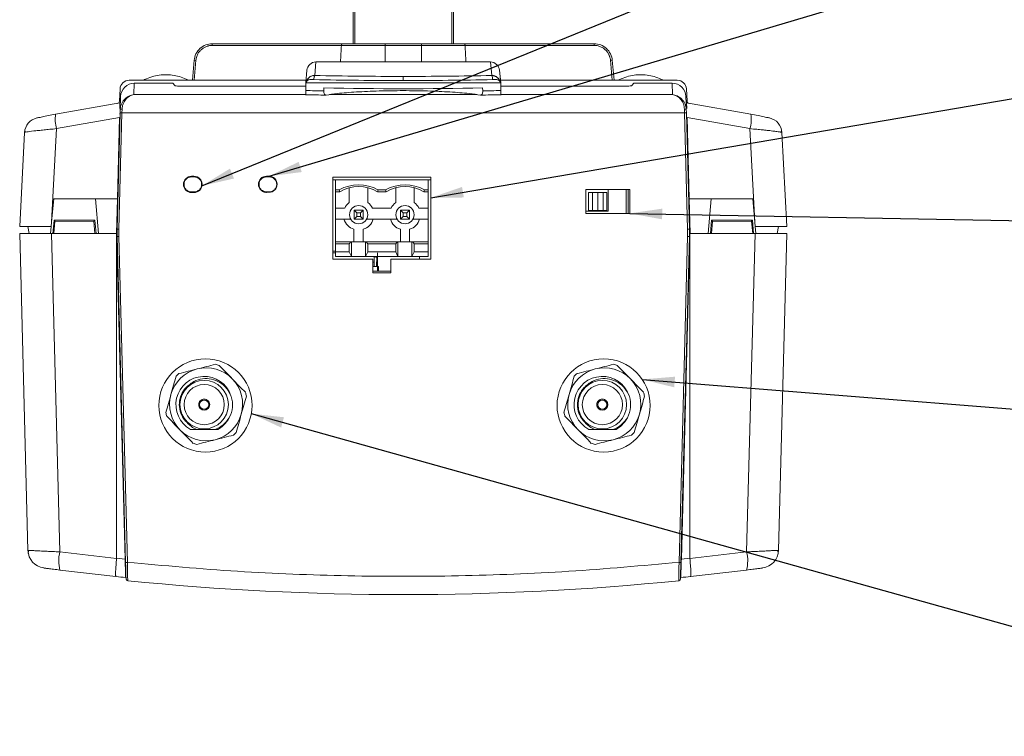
# Model space of a CAD drawing. Header units: millimetres. Extents: x 15 to 836, y 5 to 589.
# Tile 18 of 24: x 387 to 495, y 459 to 537. Entities that reach past the tile are written whole.
import ezdxf

# ---------------------------------------------------------------- set-up
doc = ezdxf.new("R2010")
doc.units = ezdxf.units.MM
doc.dimstyles.new('SLDDIMSTYLE0', dxfattribs={"dimtxt": 0.18, "dimasz": 3.556, "dimexe": 0, "dimexo": 0.0625, "dimgap": 0, "dimtad": 0, "dimtih": 1, "dimtoh": 1, "dimdec": 0, "dimrnd": 1e-09, "dimzin": 0, "dimdsep": 46, "dimtxsty": 'Standard', "dimsah": 1, "dimcen": 0.09, "dimadec": 0, "dimazin": 0, "dimtfac": 3.556, "dimtdec": 0, "dimtofl": 0, "dimtmove": 0, "dimatfit": 3, "dimfxl": 1, "dimfrac": 2, "dimtolj": 1, "dimtzin": 0, "dimarcsym": 0})

msp = doc.modelspace()

# ---------------------------------------------------------------- linework, layer by layer
at = {"color": 7, "linetype": 'Continuous', "lineweight": 15}
for p, q in [((423.69, 542.52), (423.69, 534.52)), ((434.69, 542.52), (434.69, 534.52)), ((408.28, 534.52), (408.28, 534.34)), ((408.28, 534.52), (422.53, 534.52)), ((422.41, 534.34), (408.28, 534.34)), ((422.41, 534.34), (427.19, 534.34)), ((427.19, 534.52), (427.19, 534.34)), ((427.19, 534.52), (431.19, 534.52)), ((427.19, 534.34), (431.19, 534.34)), ((427.19, 534.34), (427.19, 532.52)), ((431.19, 534.52), (431.19, 534.34)), ((431.19, 534.34), (435.96, 534.34)), ((431.19, 534.34), (431.19, 532.52)), ((435.84, 534.52), (450.09, 534.52)), ((450.09, 534.34), (435.96, 534.34)), ((450.09, 534.34), (450.09, 534.52)), ((406.1, 530.52), (406.29, 532.7)), ((452.08, 532.7), (452.27, 530.52)), ((418.51, 530.22), (418.63, 531.61)), ((419.5, 531.04), (419.63, 532.52)), ((419.63, 532.52), (438.74, 532.52)), ((438.74, 532.52), (438.87, 531.04)), ((439.74, 531.61), (439.86, 530.22)), ((418.54, 530.52), (399.17, 530.52)), ((429.19, 530.49), (429.19, 530.94)), ((459.2, 530.52), (439.84, 530.52)), ((398.17, 529.57), (398.1, 528.22)), ((399.73, 530.2), (399.7, 528.95)), ((403.94, 530.2), (399.73, 530.2)), ((404.16, 529.93), (403.94, 530.2)), ((418.51, 529.88), (404.66, 529.88)), ((418.51, 529.39), (418.51, 530.18)), ((439.85, 530.22), (418.52, 530.22)), ((420.49, 529.35), (420.5, 529.68)), ((437.87, 529.68), (437.89, 529.35)), ((439.86, 529.39), (439.86, 530.18)), ((453.71, 529.88), (439.86, 529.88)), ((454.44, 530.2), (454.21, 529.93)), ((458.64, 530.2), (454.44, 530.2)), ((458.67, 528.95), (458.64, 530.2)), ((460.27, 528.22), (460.2, 529.57)), ((398.23, 528.73), (398.19, 527.31)), ((418.47, 528.94), (420.73, 528.89)), ((437.69, 528.9), (439.9, 528.94)), ((460.16, 528.06), (460.14, 528.73)), ((398.15, 528.03), (391.12, 526.8)), ((398.21, 527.81), (398.15, 527.81)), ((398.19, 527.31), (398.18, 526.96)), ((398.39, 527.35), (398.38, 526.96)), ((459.99, 526.96), (459.98, 527.35)), ((460.18, 527.31), (460.16, 527.97)), ((460.23, 527.81), (460.17, 527.81)), ((460.19, 526.96), (460.18, 527.31)), ((460.22, 528.03), (467.25, 526.8)), ((391.22, 525.22), (398.11, 526.43)), ((398.18, 526.96), (397.85, 514.2)), ((398.11, 526.43), (397.88, 517.52)), ((398.38, 526.96), (398.05, 514.2)), ((459.99, 526.96), (398.38, 526.96)), ((460.32, 514.2), (459.99, 526.96)), ((460.52, 514.2), (460.19, 526.96)), ((460.49, 517.52), (460.26, 526.43)), ((467.15, 525.22), (460.26, 526.43)), ((391.22, 525.22), (390.68, 514.97)), ((467.69, 514.97), (467.15, 525.22)), ((387.72, 524.81), (387.19, 514.52)), ((387.76, 525.08), (387.79, 524.83)), ((398.05, 524.22), (398.11, 524.22)), ((460.26, 524.22), (460.32, 524.22)), ((470.65, 524.81), (470.53, 524.84)), ((470.58, 524.83), (470.61, 525.08)), ((471.19, 514.52), (470.65, 524.81)), ((406, 519.99), (406.29, 519.99)), ((406, 519.97), (406, 519.93)), ((406, 519.97), (406.29, 519.97)), ((406.29, 519.93), (406, 519.93)), ((406.27, 520), (406.01, 520)), ((406.29, 519.93), (406.29, 519.97)), ((414.49, 520.01), (414.21, 520.01)), ((414.22, 519.99), (414.51, 519.99)), ((414.22, 519.97), (414.22, 519.93)), ((414.22, 519.97), (414.51, 519.97)), ((414.51, 519.93), (414.22, 519.93)), ((414.51, 519.99), (414.51, 519.99)), ((414.51, 519.93), (414.51, 519.97)), ((432.22, 519.91), (421.46, 519.91)), ((421.46, 519.91), (421.46, 510.93)), ((432.22, 510.93), (432.22, 519.91)), ((421.46, 519.61), (421.76, 519.61)), ((421.76, 519.61), (421.76, 518.52)), ((421.76, 519.61), (431.92, 519.61)), ((423.28, 518.76), (423.28, 517.13)), ((425.31, 517.13), (425.31, 518.76)), ((425.31, 518.76), (425.31, 517.13)), ((428.36, 517.13), (428.36, 518.76)), ((430.39, 517.13), (430.39, 518.76)), ((430.39, 517.13), (430.39, 518.76)), ((431.92, 519.61), (432.22, 519.61)), ((431.92, 518.52), (431.92, 519.61)), ((431.92, 519.61), (431.92, 519.61)), ((431.92, 519.61), (431.92, 511.74)), ((406.29, 518.29), (406, 518.29)), ((406, 518.25), (406, 518.29)), ((406.29, 518.25), (406, 518.25)), ((406.29, 518.23), (406, 518.23)), ((406.01, 518.22), (406.27, 518.22)), ((406.29, 518.25), (406.29, 518.29)), ((414.21, 518.25), (414.49, 518.25)), ((414.51, 518.29), (414.22, 518.29)), ((414.22, 518.25), (414.22, 518.29)), ((414.51, 518.25), (414.22, 518.25)), ((414.51, 518.25), (414.51, 518.29)), ((421.76, 518.52), (422.17, 518.52)), ((421.76, 518.31), (421.76, 518.52)), ((421.76, 516.5), (421.76, 518.31)), ((421.76, 518.31), (421.76, 518.31)), ((421.76, 518.31), (422.22, 518.31)), ((422.22, 518.31), (421.76, 518.31)), ((422.22, 518.31), (422.22, 518.31)), ((426.37, 518.32), (426.37, 518.31)), ((426.37, 518.31), (427.3, 518.31)), ((426.37, 518.31), (426.37, 518.31)), ((427.3, 518.31), (426.37, 518.31)), ((426.42, 518.52), (427.25, 518.52)), ((427.3, 518.31), (427.3, 518.31)), ((431.45, 518.32), (431.45, 518.31)), ((431.45, 518.31), (431.92, 518.31)), ((431.92, 518.31), (431.45, 518.31)), ((431.5, 518.52), (431.92, 518.52)), ((431.92, 518.31), (431.92, 518.52)), ((431.92, 518.31), (431.92, 518.31)), ((431.92, 516.5), (431.92, 518.31)), ((453.99, 518.54), (449.19, 518.54)), ((449.19, 518.54), (449.19, 515.94)), ((449.49, 518.24), (449.49, 516.24)), ((449.9, 518.24), (449.49, 518.24)), ((450.49, 518.24), (449.9, 518.24)), ((449.9, 516.24), (449.9, 518.24)), ((451.07, 518.24), (450.49, 518.24)), ((450.49, 516.24), (450.49, 518.24)), ((451.07, 518.24), (451.07, 516.24)), ((451.49, 518.24), (451.07, 518.24)), ((451.49, 516.24), (451.49, 518.24)), ((451.62, 516.19), (451.62, 518.54)), ((453.58, 518.54), (453.58, 515.94)), ((453.82, 515.94), (453.82, 518.54)), ((453.99, 515.94), (453.99, 518.54)), ((390.91, 517.52), (390.68, 514.97)), ((397.88, 517.52), (390.91, 517.52)), ((395.8, 513.72), (395.47, 517.52)), ((397.88, 517.52), (397.78, 513.72)), ((421.76, 516.5), (421.76, 515.3)), ((422.77, 516.5), (421.76, 516.5)), ((425.31, 517.13), (425.31, 517.13)), ((427.85, 516.5), (425.82, 516.5)), ((430.39, 517.13), (430.39, 517.13)), ((431.92, 516.5), (430.9, 516.5)), ((431.92, 515.3), (431.92, 516.5)), ((467.47, 517.52), (460.49, 517.52)), ((460.59, 513.72), (460.49, 517.52)), ((462.91, 517.52), (462.57, 513.72)), ((467.69, 514.97), (467.47, 517.52)), ((424.1, 516), (423.8, 516.3)), ((423.8, 516.3), (424.79, 516.3)), ((423.8, 515.3), (423.8, 516.3)), ((424.1, 515.6), (423.8, 515.3)), ((424.1, 515.6), (424.1, 516)), ((424.49, 516), (424.1, 516)), ((424.49, 515.6), (424.1, 515.6)), ((424.79, 516.3), (424.49, 516)), ((424.49, 516), (424.49, 515.6)), ((424.79, 515.3), (424.49, 515.6)), ((424.79, 515.3), (424.79, 516.3)), ((424.79, 516.3), (424.79, 515.3)), ((428.88, 515.3), (428.88, 516.3)), ((428.88, 516.3), (429.18, 516)), ((428.88, 516.3), (429.87, 516.3)), ((429.18, 515.6), (428.88, 515.3)), ((429.18, 516), (429.57, 516)), ((429.18, 516), (429.18, 515.6)), ((429.57, 515.6), (429.18, 515.6)), ((429.87, 516.3), (429.57, 516)), ((429.57, 516), (429.57, 515.6)), ((429.57, 515.6), (429.87, 515.3)), ((429.87, 515.3), (429.87, 516.3)), ((429.87, 516.3), (429.87, 515.3)), ((449.19, 516.19), (451.62, 516.19)), ((449.19, 515.94), (453.99, 515.94)), ((449.49, 516.24), (449.9, 516.24)), ((449.9, 516.24), (450.49, 516.24)), ((450.49, 516.24), (451.07, 516.24)), ((451.07, 516.24), (451.49, 516.24)), ((387.19, 514.52), (390.64, 514.52)), ((388.09, 514.52), (388.23, 513.72)), ((390.64, 514.52), (390.57, 513.72)), ((390.64, 514.52), (390.68, 514.97)), ((390.82, 513.72), (390.95, 515.2)), ((391.04, 515.1), (390.91, 513.72)), ((395.42, 515.2), (390.95, 515.2)), ((391.04, 515.1), (390.95, 515.2)), ((395.31, 515.07), (391.04, 515.1)), ((395.42, 515.2), (395.31, 515.07)), ((395.43, 513.72), (395.31, 515.07)), ((395.42, 515.2), (395.55, 513.72)), ((421.76, 512.82), (421.76, 515.3)), ((421.76, 515.3), (423.43, 515.3)), ((421.76, 515.3), (422.7, 515.3)), ((423.43, 515.3), (422.7, 515.3)), ((424.79, 515.3), (423.8, 515.3)), ((424.79, 515.3), (423.8, 515.3)), ((424.79, 515.3), (424.79, 515.3)), ((425.17, 515.3), (428.51, 515.3)), ((425.9, 515.3), (425.17, 515.3)), ((427.78, 515.3), (425.9, 515.3)), ((427.78, 515.3), (427.78, 515.3)), ((428.51, 515.3), (427.78, 515.3)), ((429.87, 515.3), (428.88, 515.3)), ((428.88, 515.3), (429.87, 515.3)), ((428.93, 514.9), (428.93, 514.9)), ((428.93, 514.9), (428.93, 514.9)), ((429.87, 515.3), (429.87, 515.3)), ((430.25, 515.3), (431.92, 515.3)), ((430.98, 515.3), (430.25, 515.3)), ((430.98, 515.3), (431.92, 515.3)), ((431.92, 512.82), (431.92, 515.3)), ((431.92, 515.3), (431.92, 515.3)), ((462.95, 515.2), (462.82, 513.72)), ((462.94, 513.72), (463.06, 515.07)), ((463.06, 515.07), (462.95, 515.2)), ((467.42, 515.2), (462.95, 515.2)), ((467.34, 515.1), (463.06, 515.07)), ((467.42, 515.2), (467.34, 515.1)), ((467.46, 513.72), (467.34, 515.1)), ((467.55, 513.72), (467.42, 515.2)), ((467.69, 514.97), (467.73, 514.52)), ((471.19, 514.52), (467.73, 514.52)), ((467.8, 513.72), (467.73, 514.52)), ((470.29, 514.52), (470.14, 513.72)), ((387.19, 513.72), (388.09, 479.04)), ((390.66, 513.72), (387.19, 513.72)), ((391.58, 478.87), (390.66, 513.72)), ((390.66, 513.72), (397.8, 513.72)), ((397.8, 513.72), (397.8, 478.18)), ((398.73, 478.08), (397.8, 513.72)), ((397.85, 513.72), (397.8, 513.72)), ((397.85, 514.2), (397.85, 513.4)), ((397.85, 513.4), (398.78, 477.73)), ((398.05, 514.2), (398.05, 513.4)), ((398.05, 513.4), (398.98, 477.73)), ((423.79, 514.2), (423.79, 512.82)), ((424.8, 512.82), (424.8, 514.2)), ((428.87, 514.2), (428.87, 512.82)), ((429.88, 512.82), (429.88, 514.2)), ((429.88, 514.2), (429.88, 512.82)), ((429.88, 514.2), (429.88, 514.2)), ((459.39, 477.73), (460.32, 513.4)), ((459.59, 477.73), (460.52, 513.4)), ((460.57, 513.72), (459.64, 478.08)), ((460.32, 513.4), (460.32, 514.2)), ((460.52, 513.4), (460.52, 514.2)), ((460.57, 513.72), (460.52, 513.72)), ((460.57, 478.18), (460.57, 513.72)), ((460.57, 513.72), (467.71, 513.72)), ((467.71, 513.72), (466.79, 478.87)), ((471.19, 513.72), (467.71, 513.72)), ((470.28, 479.04), (471.19, 513.72)), ((397.87, 512.52), (397.83, 512.52)), ((397.84, 512.2), (397.88, 512.2)), ((421.76, 512.61), (421.76, 512.82)), ((423.45, 512.82), (421.76, 512.82)), ((421.76, 511.74), (421.76, 512.61)), ((421.76, 512.61), (423.28, 512.61)), ((423.28, 512.61), (423.45, 512.82)), ((423.28, 511.74), (423.28, 512.61)), ((423.45, 512.82), (423.53, 512.82)), ((423.53, 511.23), (423.53, 512.82)), ((425.06, 512.82), (423.53, 512.82)), ((425.06, 512.82), (425.06, 511.23)), ((425.06, 512.82), (425.14, 512.82)), ((425.14, 512.82), (425.31, 512.61)), ((428.53, 512.82), (425.14, 512.82)), ((425.31, 512.61), (425.31, 511.74)), ((425.31, 512.61), (428.36, 512.61)), ((428.36, 512.61), (428.53, 512.82)), ((428.36, 511.74), (428.36, 512.61)), ((428.53, 512.82), (428.61, 512.82)), ((428.61, 511.23), (428.61, 512.82)), ((430.14, 512.82), (428.61, 512.82)), ((430.14, 512.82), (430.14, 511.23)), ((430.14, 512.82), (430.22, 512.82)), ((430.22, 512.82), (430.39, 512.61)), ((431.92, 512.82), (430.22, 512.82)), ((430.39, 512.61), (430.39, 511.74)), ((430.39, 512.61), (431.92, 512.61)), ((431.92, 512.61), (431.92, 512.82)), ((431.92, 512.82), (431.92, 512.82)), ((431.92, 511.74), (431.92, 512.61)), ((460.49, 512.2), (460.53, 512.2)), ((460.54, 512.52), (460.5, 512.52)), ((397.85, 511.84), (397.89, 511.84)), ((421.46, 511.81), (421.76, 511.81)), ((421.46, 511.61), (421.76, 511.61)), ((421.76, 511.74), (421.76, 511.23)), ((423.28, 511.74), (421.76, 511.74)), ((421.76, 511.23), (421.76, 511.23)), ((423.53, 511.23), (421.76, 511.23)), ((431.92, 511.23), (421.76, 511.23)), ((423.53, 511.23), (423.28, 511.74)), ((425.06, 511.23), (423.53, 511.23)), ((425.31, 511.74), (425.06, 511.23)), ((428.61, 511.23), (425.06, 511.23)), ((425.31, 511.74), (428.36, 511.74)), ((426.01, 511.23), (426.01, 510.31)), ((426.01, 511.23), (426.01, 510.51)), ((426.01, 511.23), (426.27, 511.1)), ((426.04, 511.23), (426.28, 511.1)), ((426.05, 511.23), (426.28, 511.11)), ((426.29, 511.23), (426.27, 510.11)), ((426.36, 511.61), (426.36, 509.61)), ((428.61, 511.23), (428.36, 511.74)), ((430.14, 511.23), (428.61, 511.23)), ((430.39, 511.74), (430.14, 511.23)), ((431.92, 511.23), (430.14, 511.23)), ((431.92, 511.74), (430.39, 511.74)), ((430.96, 510.93), (430.96, 511.23)), ((430.96, 511.23), (430.96, 510.93)), ((430.96, 511.23), (430.96, 510.93)), ((430.96, 510.93), (430.96, 511.23)), ((431.92, 511.74), (431.92, 511.74)), ((431.92, 511.74), (431.92, 511.23)), ((431.92, 511.23), (431.92, 511.74)), ((460.52, 511.84), (460.48, 511.84)), ((421.46, 510.93), (425.84, 510.93)), ((425.84, 510.93), (425.84, 509.43)), ((425.84, 510.61), (426, 510.61)), ((425.84, 510.11), (426.49, 510.11)), ((426, 510.61), (426, 510.61)), ((426, 510.61), (426, 510.11)), ((426.49, 510.11), (426.49, 509.61)), ((427.84, 509.43), (427.84, 510.93)), ((427.84, 510.93), (432.22, 510.93)), ((427.84, 509.61), (425.84, 509.61)), ((425.84, 509.43), (427.84, 509.43)), ((407.64, 498.08), (407.73, 498.06)), ((409.55, 497.16), (409.84, 496.78)), ((451.24, 498.08), (451.33, 498.06)), ((453.15, 497.17), (453.44, 496.78)), ((408.59, 492.29), (406.57, 492.29)), ((408.59, 492.29), (408.89, 492.29)), ((452.19, 492.29), (450.17, 492.29)), ((452.19, 492.29), (452.49, 492.29)), ((388.21, 479.04), (388.09, 479.04)), ((388.16, 479.04), (388.13, 478.71)), ((397.8, 478.15), (391.58, 478.87)), ((466.79, 478.87), (460.57, 478.15)), ((470.24, 478.71), (470.21, 479.04)), ((397.8, 478.18), (397.8, 478.15)), ((397.8, 478.18), (398.73, 478.08)), ((398.73, 478.22), (398.77, 478.21)), ((459.6, 478.21), (459.64, 478.22)), ((459.64, 478.08), (460.57, 478.18)), ((460.57, 478.15), (460.57, 478.18)), ((397.72, 476.18), (391.59, 476.89)), ((466.78, 476.89), (460.65, 476.18)), ((398.79, 476.07), (398.79, 476.07)), ((459.36, 475.72), (459.36, 475.79)), ((459.58, 476.07), (459.59, 476.07))]:
    msp.add_line(p, q, dxfattribs=at)
at = {"color": 8, "linetype": 'Continuous', "lineweight": 15}
for p, q in [((423.89, 534.52), (423.89, 542.52)), ((434.49, 542.52), (434.49, 534.52)), ((406.49, 532.7), (406.3, 530.52)), ((452.07, 530.52), (451.88, 532.7)), ((418.51, 528.95), (399.7, 528.95)), ((437.25, 528.95), (421.12, 528.95)), ((458.67, 528.95), (439.86, 528.95)), ((398.12, 526.84), (398.18, 526.84)), ((460.19, 526.84), (460.25, 526.84)), ((398.08, 525.48), (398.14, 525.48)), ((460.23, 525.48), (460.29, 525.48)), ((398.68, 480.19), (398.72, 480.18)), ((459.69, 480.19), (459.65, 480.18))]:
    msp.add_line(p, q, dxfattribs=at)
at = {"color": 7, "linetype": 'Continuous', "lineweight": 15, "flags": 128}
for points in [[(398.38, 526.96), (398.34, 526.96), (398.31, 526.96), (398.27, 526.96), (398.24, 526.96), (398.22, 526.96), (398.2, 526.96), (398.19, 526.96), (398.18, 526.96)], [(460.19, 526.96), (460.18, 526.96), (460.17, 526.96), (460.15, 526.96), (460.13, 526.96), (460.1, 526.96), (460.06, 526.96), (460.03, 526.96), (459.99, 526.96)], [(398.05, 514.2), (398.01, 514.2), (397.98, 514.2), (397.95, 514.2), (397.92, 514.2), (397.9, 514.2), (397.88, 514.2), (397.86, 514.2), (397.85, 514.2), (397.85, 514.2)], [(398.05, 513.4), (398.01, 513.4), (397.98, 513.4), (397.95, 513.4), (397.92, 513.4), (397.9, 513.4), (397.88, 513.4), (397.86, 513.4), (397.85, 513.4), (397.85, 513.4)], [(460.32, 514.2), (460.36, 514.2), (460.4, 514.2), (460.43, 514.2), (460.46, 514.2), (460.49, 514.2), (460.51, 514.2), (460.52, 514.2), (460.52, 514.2)], [(460.52, 513.4), (460.52, 513.4), (460.51, 513.4), (460.49, 513.4), (460.46, 513.4), (460.43, 513.4), (460.4, 513.4), (460.36, 513.4), (460.32, 513.4)], [(398.78, 477.73), (398.79, 477.73), (398.8, 477.73), (398.82, 477.73), (398.84, 477.73), (398.87, 477.73), (398.91, 477.73), (398.94, 477.73), (398.98, 477.73)], [(459.59, 477.73), (459.58, 477.73), (459.57, 477.73), (459.55, 477.73), (459.53, 477.73), (459.5, 477.73), (459.46, 477.73), (459.43, 477.73), (459.39, 477.73)]]:
    msp.add_lwpolyline(points, dxfattribs=at)
at = {"color": 7, "linetype": 'Continuous', "lineweight": 15}
for centre, radius in [((424.3, 515.8), 1), ((429.38, 515.8), 1), ((407.53, 494.91), 5.1), ((451.13, 494.91), 5.1), ((407.39, 495), 2.65), ((407.39, 495), 2.2), ((450.99, 495), 2.65), ((450.99, 495), 2.2), ((407.39, 495), 0.6), ((407.39, 495), 0.5), ((450.99, 495), 0.6), ((450.99, 495), 0.5)]:
    msp.add_circle(centre, radius, dxfattribs=at)
for centre, radius, start, end in [((406.39, 532.12), 0.585, 80.1973, 99.8027), ((451.98, 532.12), 0.585, 80.1973, 99.8027), ((419.63, 531.52), 1, 89.9863, 175), ((438.74, 531.52), 1, 5, 90.0137), ((399.17, 529.52), 1, 90, 177), ((420.19, 530.66), 0.793, 150.8633, 184.8689), ((438.18, 530.66), 0.793, 355.1311, 29.1367), ((459.2, 529.52), 1, 3, 90), ((397.85, 528.23), 0.25, 279.0027, 357), ((398.34, 527.06), 0.288, 78.972, 120.2138), ((460.03, 527.06), 0.288, 59.7862, 101.028), ((460.52, 528.23), 0.25, 183, 260.9973), ((389.42, 524.72), 1.7, 101.5673, 177), ((394.47, 526.22), 3.4, 170.2339, 197.1531), ((463.9, 526.22), 3.4, 342.8469, 9.7661), ((468.95, 524.72), 1.7, 3, 78.4327), ((406.01, 519.11), 0.887, 90, 270), ((406.27, 519.11), 0.887, 270, 90), ((414.21, 519.13), 0.881, 90, 270), ((414.49, 519.13), 0.881, 270, 90), ((424.3, 514.82), 4.26, 60.1299, 119.8702), ((424.3, 514.82), 4.06, 59.386, 120.6138), ((429.38, 514.82), 4.26, 60.1299, 119.8702), ((429.38, 514.82), 4.06, 59.386, 120.6138), ((424.3, 514.82), 4.06, 120.6138, 120.7025), ((429.38, 514.82), 4.06, 120.6138, 120.7025), ((424.3, 515.8), 1.68, 127.3052, 155.2591), ((424.3, 515.8), 1.68, 24.7409, 52.6948), ((429.38, 515.8), 1.68, 127.3052, 155.2591), ((429.38, 515.8), 1.68, 24.7409, 52.6948), ((424.3, 515.8), 1.68, 197.2957, 252.3603), ((424.3, 515.8), 1.68, 287.6397, 342.7043), ((424.3, 515.8), 1.68, 287.6397, 342.7043), ((429.38, 515.8), 1.68, 197.2957, 252.3603), ((429.38, 515.8), 1.68, 287.6397, 342.7043), ((429.38, 515.8), 1.68, 287.6397, 342.7043), ((407.6, 495.03), 4.5, 71.5262, 76.9941), ((451.2, 495.03), 4.5, 71.5224, 76.9903), ((407.6, 495.03), 4, 104.2601, 164.2601), ((407.6, 495.03), 4.5, 131.5262, 136.9941), ((407.6, 495.03), 4, 44.2601, 104.2601), ((451.2, 495.03), 4, 104.2563, 164.2563), ((451.2, 495.03), 4.5, 131.5224, 136.9903), ((451.2, 495.03), 4, 44.2563, 104.2563), ((407.38, 495), 3.09, 18.074, 241.2226), ((407.6, 495.03), 4, 344.2601, 44.2601), ((450.98, 495), 3.09, 18.0703, 241.2188), ((451.2, 495.03), 4, 344.2563, 44.2563), ((407.6, 495.03), 4, 164.2601, 224.2601), ((407.6, 495.03), 4.5, 11.5262, 16.9941), ((451.2, 495.03), 4, 164.2563, 224.2563), ((451.2, 495.03), 4.5, 11.5224, 16.9903), ((407.39, 495), 3.1, 332.5722, 16.8202), ((450.99, 495), 3.1, 332.5684, 16.8165), ((407.6, 495.03), 4.5, 191.5262, 196.9941), ((407.6, 495.03), 4, 284.2601, 344.2601), ((451.2, 495.03), 4.5, 191.5224, 196.9903), ((451.2, 495.03), 4, 284.2563, 344.2563), ((407.6, 495.03), 4, 224.2601, 284.2601), ((407.6, 495.03), 4.5, 311.5262, 316.9941), ((451.2, 495.03), 4, 224.2563, 284.2563), ((451.2, 495.03), 4.5, 311.5224, 316.9903), ((407.6, 495.03), 4.5, 251.5262, 256.9941), ((451.2, 495.03), 4.5, 251.5224, 256.9903), ((390.09, 479.1), 2, 181.5, 262.462), ((395.46, 477.9), 4, 165.9399, 194.6607), ((462.91, 477.9), 4, 345.3393, 14.0601), ((468.28, 479.1), 2, 277.538, 358.5), ((429.19, 774.52), 300, 263.9798, 264.184), ((399.03, 475.92), 0.2, 181.5, 264.2273), ((429.19, 774.2), 300, 264.2273, 275.7727), ((459.34, 475.92), 0.2, 275.7727, 358.5), ((429.19, 774.52), 300, 275.816, 276.0202)]:
    msp.add_arc(centre, radius, start, end, dxfattribs=at)
for centre, major_axis, ratio, start_param, end_param in [((399.73, 528.69), (-0.04, -1.51), 0.994518, 3.167629, 4.712389), ((404.66, 529.93), (0.5, 0), 0.105104, 3.228859, 4.712389), ((429.19, 534.89), (50.41, 0), 0.105109, 4.539236, 4.885541), ((453.71, 529.93), (0.5, 0), 0.105104, 4.712389, 6.195919), ((458.64, 528.69), (0.04, -1.51), 0.994518, 1.570796, 3.115556), ((424.24, 132353.64), (-0.06, 131839.11), 0.002073, 3.133822, 3.134019), ((424.24, 132353.64), (-0.06, 131839.11), 0.002073, 3.149166, 3.149364), ((429.32, 132350.17), (-0.06, 131835.64), 0.002073, 3.133822, 3.134019), ((429.32, 132350.17), (-0.06, 131835.64), 0.002073, 3.149166, 3.149364)]:
    msp.add_ellipse(centre, major_axis=major_axis, ratio=ratio, start_param=start_param, end_param=end_param, dxfattribs=at)
for points, knots in [([(406.29, 532.7), (406.31, 532.94), (406.38, 533.18), (406.6, 533.63), (406.75, 533.83), (407.11, 534.16), (407.33, 534.3), (407.79, 534.47), (408.03, 534.52), (408.28, 534.52)], [0, 0, 0, 0, 0.25, 0.25, 0.5, 0.5, 0.75, 0.75, 1, 1, 1, 1]), ([(408.28, 534.34), (408.24, 534.34), (408.15, 534.34), (408.02, 534.32), (407.9, 534.3), (407.77, 534.27), (407.58, 534.2), (407.33, 534.08), (407.06, 533.87), (406.82, 533.62), (406.67, 533.36), (406.57, 533.12), (406.51, 532.91), (406.5, 532.77), (406.49, 532.7)], [0, 0, 0, 0, 0.0483886, 0.0964213, 0.144348, 0.1924203, 0.2408878, 0.3700334, 0.4994578, 0.628781, 0.7583894, 0.8390579, 0.9192101, 1, 1, 1, 1]), ([(422.53, 534.52), (422.52, 534.52), (422.51, 534.52), (422.48, 534.51), (422.47, 534.49), (422.45, 534.46), (422.42, 534.42), (422.42, 534.36), (422.41, 534.34)], [0, 0, 0, 0, 0.152581, 0.287097, 0.403491, 0.501785, 0.763574, 1, 1, 1, 1]), ([(422.53, 534.52), (422.57, 534.52), (422.64, 534.52), (422.77, 534.52), (422.9, 534.52), (423.04, 534.52), (423.19, 534.52), (423.46, 534.52), (423.88, 534.52), (424.47, 534.52), (425.12, 534.52), (425.72, 534.52), (426.26, 534.52), (426.72, 534.52), (427.03, 534.52), (427.19, 534.52)], [0, 0, 0, 0, 0.0410459, 0.0819406, 0.1227621, 0.163589, 0.2044998, 0.2455725, 0.3727538, 0.5000288, 0.6272101, 0.754485, 0.8364067, 0.9180354, 1, 1, 1, 1]), ([(431.19, 534.52), (431.26, 534.52), (431.42, 534.52), (431.65, 534.52), (431.88, 534.52), (432.11, 534.52), (432.34, 534.52), (432.72, 534.52), (433.25, 534.52), (433.9, 534.52), (434.49, 534.52), (434.97, 534.52), (435.33, 534.52), (435.61, 534.52), (435.76, 534.52), (435.84, 534.52)], [0, 0, 0, 0, 0.0410459, 0.0819406, 0.1227621, 0.163589, 0.2044998, 0.2455725, 0.3727538, 0.5000288, 0.6272101, 0.754485, 0.8364067, 0.9180354, 1, 1, 1, 1]), ([(435.84, 534.52), (435.85, 534.52), (435.87, 534.52), (435.89, 534.51), (435.9, 534.49), (435.93, 534.46), (435.95, 534.42), (435.95, 534.36), (435.96, 534.34)], [0, 0, 0, 0, 0.155964, 0.291538, 0.406775, 0.501779, 0.764387, 1, 1, 1, 1]), ([(450.09, 534.52), (450.34, 534.52), (450.58, 534.47), (451.05, 534.3), (451.26, 534.16), (451.62, 533.83), (451.77, 533.63), (451.99, 533.18), (452.06, 532.94), (452.08, 532.7)], [0, 0, 0, 0, 0.25, 0.25, 0.5, 0.5, 0.75, 0.75, 1, 1, 1, 1]), ([(451.88, 532.7), (451.88, 532.74), (451.87, 532.82), (451.84, 532.95), (451.81, 533.07), (451.77, 533.2), (451.69, 533.38), (451.55, 533.62), (451.31, 533.87), (451.04, 534.08), (450.76, 534.22), (450.52, 534.29), (450.31, 534.33), (450.16, 534.34), (450.09, 534.34)], [0, 0, 0, 0, 0.048571, 0.096778, 0.144869, 0.193094, 0.241698, 0.371112, 0.50063, 0.629861, 0.7592, 0.839632, 0.91951, 1, 1, 1, 1]), ([(405.64, 530.52), (405.62, 530.53), (405.38, 530.68), (404.86, 530.87), (404.09, 531.07), (403.28, 531.14), (402.46, 531.1), (401.65, 530.91), (401.07, 530.71), (400.78, 530.54), (400.74, 530.52)], [0, 0, 0, 0, 0.013292, 0.166214, 0.322068, 0.480611, 0.641782, 0.805739, 0.972927, 1, 1, 1, 1]), ([(418.51, 530.18), (418.51, 530.21), (418.53, 530.26), (418.55, 530.34), (418.57, 530.41), (418.62, 530.51), (418.68, 530.61), (418.75, 530.7), (418.83, 530.78), (418.93, 530.87), (419.08, 530.95), (419.22, 531.01), (419.36, 531.04), (419.45, 531.04), (419.5, 531.04)], [0, 0, 0, 0, 0.060411, 0.109611, 0.161524, 0.221742, 0.339826, 0.416833, 0.463437, 0.590586, 0.706972, 0.813319, 0.910581, 1, 1, 1, 1]), ([(419.4, 530.59), (419.34, 530.59), (419.28, 530.61), (419.12, 530.62), (419.03, 530.62), (418.85, 530.58), (418.76, 530.54), (418.61, 530.41), (418.55, 530.32), (418.52, 530.22)], [0, 0, 0, 0, 0.25, 0.25, 0.5, 0.5, 0.75, 0.75, 1, 1, 1, 1]), ([(438.87, 531.04), (438.9, 531.04), (438.95, 531.04), (439.04, 531.03), (439.13, 531.01), (439.22, 530.98), (439.31, 530.94), (439.4, 530.89), (439.48, 530.83), (439.55, 530.76), (439.62, 530.7), (439.69, 530.61), (439.75, 530.51), (439.8, 530.41), (439.82, 530.34), (439.85, 530.26), (439.86, 530.21), (439.86, 530.18)], [0, 0, 0, 0, 0.055015, 0.112893, 0.173986, 0.238591, 0.306959, 0.379303, 0.455804, 0.536611, 0.58408, 0.660148, 0.778105, 0.838225, 0.890429, 0.939616, 1, 1, 1, 1]), ([(438.97, 530.59), (438.98, 530.59), (439.02, 530.59), (439.08, 530.6), (439.22, 530.62), (439.39, 530.62), (439.57, 530.56), (439.68, 530.49), (439.76, 530.4), (439.82, 530.32), (439.84, 530.25), (439.85, 530.22)], [0, 0, 0, 0, 0.038603, 0.090355, 0.194301, 0.438673, 0.578881, 0.715322, 0.813073, 0.906437, 1, 1, 1, 1]), ([(457.64, 530.52), (457.62, 530.53), (457.38, 530.68), (456.86, 530.87), (456.09, 531.07), (455.28, 531.14), (454.46, 531.1), (453.65, 530.91), (453.07, 530.71), (452.78, 530.54), (452.74, 530.52)], [0, 0, 0, 0, 0.0132921, 0.1662142, 0.3220679, 0.4806105, 0.6417823, 0.8057389, 0.9729273, 1, 1, 1, 1]), ([(418.52, 530.22), (418.52, 530.22), (418.52, 530.22), (418.52, 530.22), (418.52, 530.22), (418.52, 530.22), (418.52, 530.22), (418.52, 530.22), (418.52, 530.22), (418.52, 530.22), (418.52, 530.21), (418.52, 530.21), (418.52, 530.21), (418.51, 530.2), (418.51, 530.19), (418.51, 530.18)], [0, 0, 0, 0, 0.00000077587, 0.00000077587, 0.00000077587, 0.00000196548, 0.00000196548, 0.00000196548, 0.00000542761, 0.00000542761, 0.00000542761, 0.00001900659, 0.00001900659, 0.00001900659, 0.00004681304, 0.00004681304, 0.00004681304, 0.00004681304]), ([(439.85, 530.22), (439.85, 530.22), (439.85, 530.22), (439.85, 530.22), (439.85, 530.22), (439.85, 530.22), (439.85, 530.22), (439.85, 530.22), (439.85, 530.22), (439.85, 530.22), (439.85, 530.21), (439.85, 530.21), (439.86, 530.21), (439.86, 530.2), (439.86, 530.19), (439.86, 530.18)], [0, 0, 0, 0, 0.00000077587, 0.00000077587, 0.00000077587, 0.00000196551, 0.00000196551, 0.00000196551, 0.00000542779, 0.00000542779, 0.00000542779, 0.00001900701, 0.00001900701, 0.00001900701, 0.00004681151, 0.00004681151, 0.00004681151, 0.00004681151]), ([(399.7, 528.95), (399.53, 528.91), (399.19, 528.84), (398.71, 528.52), (398.39, 528.1), (398.23, 527.67), (398.2, 527.43), (398.19, 527.31)], [0, 0, 0, 0, 0.249244, 0.499158, 0.748862, 0.878471, 1, 1, 1, 1]), ([(399.7, 528.95), (399.55, 528.91), (399.26, 528.84), (398.84, 528.52), (398.57, 528.11), (398.42, 527.69), (398.4, 527.46), (398.39, 527.35)], [0, 0, 0, 0, 0.250132, 0.499865, 0.749274, 0.879871, 1, 1, 1, 1]), ([(418.51, 529.39), (418.51, 529.34), (418.51, 529.23), (418.51, 529.09), (418.51, 528.99), (418.51, 528.94), (418.51, 528.94), (418.51, 528.94)], [0, 0, 0, 0, 0.241809, 0.483534, 0.727604, 0.976969, 1, 1, 1, 1]), ([(420.74, 528.89), (420.67, 528.88), (420.6, 528.92), (420.5, 529.08), (420.48, 529.21), (420.49, 529.35)], [0, 0, 0, 0, 0.5, 0.5, 1, 1, 1, 1]), ([(420.74, 528.89), (421.1, 528.95), (421.52, 529.01), (422.6, 529.13), (423.31, 529.19), (424.84, 529.28), (425.67, 529.32), (427.4, 529.37), (428.29, 529.38), (430.08, 529.38), (430.97, 529.37), (432.7, 529.32), (433.53, 529.28), (435.06, 529.19), (435.77, 529.13), (436.86, 529.01), (437.27, 528.95), (437.63, 528.89)], [2.135768, 2.135768, 2.135768, 2.135768, 2.337088, 2.337088, 2.605256, 2.605256, 2.873424, 2.873424, 3.141593, 3.141593, 3.409761, 3.409761, 3.677929, 3.677929, 3.946097, 3.946097, 4.147418, 4.147418, 4.147418, 4.147418]), ([(437.89, 529.35), (437.89, 529.21), (437.87, 529.08), (437.77, 528.92), (437.7, 528.88), (437.63, 528.89)], [0, 0, 0, 0, 0.5, 0.5, 1, 1, 1, 1]), ([(439.86, 529.39), (439.86, 529.34), (439.86, 529.23), (439.86, 529.09), (439.86, 528.99), (439.86, 528.94), (439.86, 528.94), (439.86, 528.94)], [0, 0, 0, 0, 0.242013, 0.483941, 0.728217, 0.977791, 1, 1, 1, 1]), ([(459.98, 527.35), (459.97, 527.46), (459.95, 527.69), (459.81, 528.11), (459.53, 528.52), (459.12, 528.84), (458.82, 528.91), (458.67, 528.95)], [0, 0, 0, 0, 0.120122, 0.250726, 0.500134, 0.749868, 1, 1, 1, 1]), ([(460.18, 527.31), (460.17, 527.43), (460.15, 527.67), (459.98, 528.1), (459.66, 528.52), (459.18, 528.84), (458.84, 528.91), (458.67, 528.95)], [0, 0, 0, 0, 0.121536, 0.251138, 0.500842, 0.750756, 1, 1, 1, 1]), ([(398.15, 528.03), (398.15, 528.01), (398.15, 527.97), (398.14, 527.74), (398.14, 527.52), (398.14, 527.44)], [0, 0, 0, 0, 0.395572, 0.791302, 1, 1, 1, 1]), ([(460.23, 527.44), (460.23, 527.45), (460.23, 527.62), (460.22, 527.84), (460.22, 528.01), (460.22, 528.02), (460.22, 528.03)], [0, 0, 0, 0, 0.025016, 0.41751, 0.805482, 1, 1, 1, 1]), ([(389.08, 526.39), (389.11, 526.4), (389.17, 526.41), (389.64, 526.5), (390.31, 526.64), (390.85, 526.74), (391.12, 526.8)], [0, 0, 0, 0, 0.249845, 0.499656, 0.74953, 1, 1, 1, 1]), ([(467.25, 526.8), (467.52, 526.74), (468.06, 526.64), (468.73, 526.5), (469.2, 526.41), (469.26, 526.4), (469.29, 526.39)], [0, 0, 0, 0, 0.25047, 0.500344, 0.750155, 1, 1, 1, 1]), ([(387.72, 524.81), (387.77, 524.83), (387.88, 524.86), (388.53, 524.94), (389.23, 525.02), (389.82, 525.08), (390.49, 525.15), (390.97, 525.19), (391.22, 525.22)], [0, 0, 0, 0, 0.245717, 0.498827, 0.620088, 0.74917, 0.866441, 1, 1, 1, 1]), ([(405.12, 519.11), (405.13, 519.23), (405.16, 519.46), (405.36, 519.75), (405.65, 519.96), (405.88, 519.98), (406, 519.99)], [0, 0, 0, 0, 0.25, 0.5, 0.749999, 1, 1, 1, 1]), ([(406, 518.25), (405.89, 518.27), (405.66, 518.29), (405.37, 518.49), (405.18, 518.78), (405.12, 519.11), (405.18, 519.45), (405.37, 519.74), (405.66, 519.94), (405.89, 519.96), (406, 519.97)], [0, 0, 0, 0, 0.1250004, 0.2500002, 0.3750001, 0.4999999, 0.6249998, 0.7499999, 0.8749996, 1, 1, 1, 1]), ([(406, 518.29), (405.89, 518.31), (405.68, 518.33), (405.4, 518.52), (405.22, 518.79), (405.16, 519.11), (405.22, 519.44), (405.4, 519.71), (405.68, 519.9), (405.89, 519.92), (406, 519.93)], [0, 0, 0, 0, 0.125, 0.25, 0.375, 0.5, 0.625, 0.75, 0.875, 1, 1, 1, 1]), ([(406.29, 519.93), (406.4, 519.92), (406.61, 519.9), (406.88, 519.71), (407.07, 519.44), (407.13, 519.11), (407.07, 518.79), (406.88, 518.52), (406.61, 518.33), (406.4, 518.31), (406.29, 518.29)], [0, 0, 0, 0, 0.125, 0.25, 0.375, 0.5, 0.625, 0.75, 0.875, 1, 1, 1, 1]), ([(406.68, 519.89), (406.76, 519.85), (406.94, 519.74), (407.13, 519.46), (407.15, 519.23), (407.17, 519.11)], [0, 0, 0, 0, 0.2909184, 0.6454594, 1, 1, 1, 1]), ([(413.34, 519.11), (413.35, 519.23), (413.38, 519.46), (413.58, 519.75), (413.87, 519.96), (414.1, 519.98), (414.22, 519.99)], [0, 0, 0, 0, 0.25, 0.5, 0.750001, 1, 1, 1, 1]), ([(414.22, 518.25), (414.11, 518.27), (413.88, 518.29), (413.59, 518.49), (413.4, 518.78), (413.34, 519.11), (413.4, 519.45), (413.59, 519.74), (413.88, 519.94), (414.11, 519.96), (414.22, 519.97)], [0, 0, 0, 0, 0.1249998, 0.2500001, 0.3749999, 0.4999999, 0.6250001, 0.75, 0.8750002, 1, 1, 1, 1]), ([(414.22, 518.29), (414.11, 518.31), (413.9, 518.33), (413.62, 518.52), (413.44, 518.79), (413.38, 519.11), (413.44, 519.44), (413.62, 519.71), (413.9, 519.9), (414.11, 519.92), (414.22, 519.93)], [0, 0, 0, 0, 0.1249998, 0.2500001, 0.3749999, 0.4999999, 0.6250001, 0.75, 0.8750002, 1, 1, 1, 1]), ([(414.51, 519.93), (414.62, 519.92), (414.83, 519.9), (415.1, 519.71), (415.29, 519.44), (415.35, 519.11), (415.29, 518.79), (415.1, 518.52), (414.83, 518.33), (414.62, 518.31), (414.51, 518.29)], [0, 0, 0, 0, 0.125, 0.25, 0.375, 0.5, 0.625, 0.75, 0.875, 1, 1, 1, 1]), ([(414.22, 518.23), (414.1, 518.24), (413.96, 518.25), (413.85, 518.32), (413.83, 518.34)], [0, 0, 0, 0, 0.847852, 1, 1, 1, 1]), ([(408.62, 499.42), (408.29, 499.33), (407.64, 499.17), (406.96, 498.99), (406.62, 498.91)], [0, 0, 0, 0, 0.495795, 1, 1, 1, 1]), ([(410.47, 497.82), (410.23, 498.07), (409.74, 498.57), (409.27, 499.05), (409.03, 499.3)], [0, 0, 0, 0, 0.495074, 1, 1, 1, 1]), ([(452.22, 499.42), (451.89, 499.33), (451.24, 499.17), (450.56, 498.99), (450.22, 498.91)], [0, 0, 0, 0, 0.495795, 1, 1, 1, 1]), ([(454.07, 497.82), (453.83, 498.07), (453.34, 498.57), (452.87, 499.05), (452.63, 499.3)], [0, 0, 0, 0, 0.495074, 1, 1, 1, 1]), ([(406.62, 498.91), (406.28, 498.82), (405.61, 498.65), (404.95, 498.48), (404.62, 498.4)], [0, 0, 0, 0, 0.495075, 1, 1, 1, 1]), ([(450.22, 498.91), (449.88, 498.82), (449.21, 498.65), (448.55, 498.48), (448.22, 498.4)], [0, 0, 0, 0, 0.495074, 1, 1, 1, 1]), ([(404.31, 498.1), (404.22, 497.78), (404.04, 497.13), (403.85, 496.45), (403.75, 496.12)], [0, 0, 0, 0, 0.495795, 1, 1, 1, 1]), ([(405.66, 497.1), (405.57, 497.02), (405.25, 496.74), (404.85, 496.11), (404.62, 495.21), (404.71, 494.29), (405, 493.63), (405.25, 493.31), (405.32, 493.24)], [0, 0, 0, 0, 0.0822943, 0.2947445, 0.5071951, 0.7196457, 0.9320965, 1, 1, 1, 1]), ([(410.35, 495.9), (410.21, 496.2), (409.92, 496.81), (409.14, 497.47), (408.2, 497.85), (407.2, 497.89), (406.3, 497.62), (405.85, 497.26), (405.66, 497.1)], [0, 0, 0, 0, 0.174953, 0.35021, 0.523749, 0.697173, 0.868733, 1, 1, 1, 1]), ([(405.66, 497.1), (405.69, 497.13), (405.73, 497.17), (405.78, 497.19), (405.79, 497.19)], [0, 0, 0, 0, 0.881461, 1, 1, 1, 1]), ([(411.91, 496.35), (411.67, 496.59), (411.2, 497.07), (410.71, 497.57), (410.47, 497.82)], [0, 0, 0, 0, 0.495795, 1, 1, 1, 1]), ([(447.91, 498.1), (447.82, 497.78), (447.64, 497.13), (447.45, 496.45), (447.35, 496.12)], [0, 0, 0, 0, 0.495795, 1, 1, 1, 1]), ([(449.26, 497.1), (449.17, 497.02), (448.85, 496.74), (448.45, 496.11), (448.22, 495.21), (448.31, 494.29), (448.6, 493.63), (448.85, 493.32), (448.91, 493.24)], [0, 0, 0, 0, 0.082294, 0.294745, 0.507196, 0.719647, 0.932097, 1, 1, 1, 1]), ([(453.95, 495.9), (453.81, 496.2), (453.52, 496.81), (452.74, 497.47), (451.8, 497.85), (450.8, 497.89), (449.9, 497.62), (449.45, 497.26), (449.26, 497.1)], [0, 0, 0, 0, 0.174953, 0.35021, 0.523749, 0.697174, 0.868733, 1, 1, 1, 1]), ([(449.26, 497.1), (449.29, 497.13), (449.33, 497.17), (449.38, 497.19), (449.39, 497.19)], [0, 0, 0, 0, 0.881455, 1, 1, 1, 1]), ([(455.51, 496.35), (455.27, 496.59), (454.8, 497.07), (454.31, 497.57), (454.07, 497.82)], [0, 0, 0, 0, 0.495796, 1, 1, 1, 1]), ([(403.75, 496.12), (403.66, 495.78), (403.47, 495.11), (403.29, 494.46), (403.19, 494.13)], [0, 0, 0, 0, 0.495073, 1, 1, 1, 1]), ([(447.35, 496.12), (447.26, 495.78), (447.07, 495.11), (446.89, 494.46), (446.79, 494.13)], [0, 0, 0, 0, 0.495074, 1, 1, 1, 1]), ([(407.39, 494.4), (407.31, 494.41), (407.15, 494.43), (406.95, 494.57), (406.82, 494.76), (406.77, 495), (406.82, 495.24), (406.95, 495.43), (407.15, 495.57), (407.31, 495.59), (407.39, 495.6)], [0, 0, 0, 0, 0.125, 0.25, 0.375, 0.500001, 0.625, 0.75, 0.875, 1, 1, 1, 1]), ([(407.39, 495.6), (407.46, 495.59), (407.62, 495.57), (407.82, 495.43), (407.95, 495.24), (408, 495), (407.95, 494.76), (407.82, 494.57), (407.62, 494.43), (407.46, 494.41), (407.39, 494.4)], [0, 0, 0, 0, 0.125, 0.25, 0.375, 0.499999, 0.625, 0.75, 0.875, 1, 1, 1, 1]), ([(411.45, 493.95), (411.55, 494.28), (411.74, 494.95), (411.92, 495.6), (412.01, 495.93)], [0, 0, 0, 0, 0.495075, 1, 1, 1, 1]), ([(450.99, 494.4), (450.91, 494.41), (450.75, 494.43), (450.55, 494.57), (450.42, 494.76), (450.37, 495), (450.42, 495.24), (450.55, 495.43), (450.75, 495.57), (450.91, 495.59), (450.99, 495.6)], [0, 0, 0, 0, 0.125001, 0.2500005, 0.3750002, 0.4999997, 0.6250005, 0.75, 0.8750005, 1, 1, 1, 1]), ([(450.99, 495.6), (451.06, 495.59), (451.22, 495.57), (451.42, 495.43), (451.55, 495.24), (451.6, 495), (451.55, 494.76), (451.42, 494.57), (451.22, 494.43), (451.06, 494.41), (450.99, 494.4)], [0, 0, 0, 0, 0.125001, 0.250001, 0.375001, 0.5, 0.625001, 0.749999, 0.875001, 1, 1, 1, 1]), ([(455.05, 493.95), (455.15, 494.28), (455.34, 494.95), (455.52, 495.6), (455.61, 495.93)], [0, 0, 0, 0, 0.495073, 1, 1, 1, 1]), ([(410.89, 491.96), (410.99, 492.28), (411.17, 492.94), (411.36, 493.61), (411.45, 493.95)], [0, 0, 0, 0, 0.495794, 1, 1, 1, 1]), ([(454.49, 491.96), (454.59, 492.28), (454.77, 492.94), (454.96, 493.61), (455.05, 493.95)], [0, 0, 0, 0, 0.495795, 1, 1, 1, 1]), ([(403.3, 493.72), (403.53, 493.48), (404.01, 492.99), (404.49, 492.49), (404.74, 492.24)], [0, 0, 0, 0, 0.495795, 1, 1, 1, 1]), ([(405.32, 493.24), (405.52, 493), (405.88, 492.6), (406.37, 492.38), (406.57, 492.29)], [0, 0, 0, 0, 0.587056, 1, 1, 1, 1]), ([(408.59, 492.29), (408.9, 492.43), (409.53, 492.72), (409.93, 493.29), (410.14, 493.57)], [0, 0, 0, 0, 0.490967, 1, 1, 1, 1]), ([(410.14, 493.57), (409.95, 493.27), (409.62, 492.76), (409.1, 492.43), (408.89, 492.29)], [0, 0, 0, 0, 0.574453, 1, 1, 1, 1]), ([(446.9, 493.72), (447.13, 493.48), (447.61, 492.99), (448.09, 492.49), (448.34, 492.24)], [0, 0, 0, 0, 0.495796, 1, 1, 1, 1]), ([(448.91, 493.24), (449.12, 493), (449.48, 492.6), (449.97, 492.38), (450.17, 492.29)], [0, 0, 0, 0, 0.587056, 1, 1, 1, 1]), ([(452.19, 492.29), (452.5, 492.43), (453.13, 492.72), (453.53, 493.29), (453.74, 493.57)], [0, 0, 0, 0, 0.490968, 1, 1, 1, 1]), ([(453.74, 493.57), (453.55, 493.27), (453.22, 492.76), (452.7, 492.43), (452.49, 492.29)], [0, 0, 0, 0, 0.5744537, 1, 1, 1, 1]), ([(404.74, 492.24), (404.98, 491.99), (405.47, 491.49), (405.94, 491.01), (406.18, 490.76)], [0, 0, 0, 0, 0.495074, 1, 1, 1, 1]), ([(405.89, 492.29), (405.98, 492.29), (406.2, 492.29), (406.43, 492.29), (406.57, 492.29)], [0, 0, 0, 0, 0.409923, 1, 1, 1, 1]), ([(448.34, 492.24), (448.58, 491.99), (449.07, 491.49), (449.54, 491.01), (449.78, 490.76)], [0, 0, 0, 0, 0.495074, 1, 1, 1, 1]), ([(449.49, 492.29), (449.58, 492.29), (449.8, 492.29), (450.03, 492.29), (450.17, 492.29)], [0, 0, 0, 0, 0.409926, 1, 1, 1, 1]), ([(406.59, 490.65), (406.92, 490.73), (407.57, 490.9), (408.25, 491.07), (408.59, 491.15)], [0, 0, 0, 0, 0.495795, 1, 1, 1, 1]), ([(408.59, 491.15), (408.92, 491.24), (409.6, 491.41), (410.26, 491.58), (410.59, 491.66)], [0, 0, 0, 0, 0.495074, 1, 1, 1, 1]), ([(450.19, 490.65), (450.52, 490.73), (451.17, 490.9), (451.85, 491.07), (452.19, 491.15)], [0, 0, 0, 0, 0.495796, 1, 1, 1, 1]), ([(452.19, 491.15), (452.52, 491.24), (453.2, 491.41), (453.86, 491.58), (454.19, 491.66)], [0, 0, 0, 0, 0.495074, 1, 1, 1, 1]), ([(470.28, 479.04), (470.23, 479.04), (470.16, 479.04), (469.74, 479.02), (469.31, 479), (468.78, 478.97), (468.27, 478.94), (467.77, 478.92), (467.32, 478.9), (466.98, 478.88), (466.79, 478.87)], [0, 0, 0, 0, 0.242407, 0.36924, 0.499539, 0.618971, 0.74965, 0.81945, 0.902903, 1, 1, 1, 1]), ([(397.8, 478.15), (397.77, 477.9), (397.74, 477.52), (397.71, 477.06), (397.69, 476.68), (397.68, 476.4), (397.7, 476.21), (397.71, 476.19), (397.72, 476.18)], [0, 0, 0, 0, 0.24182, 0.368839, 0.49959, 0.709335, 0.844654, 1, 1, 1, 1]), ([(398.79, 476.07), (398.79, 476.12), (398.78, 476.21), (398.77, 476.61), (398.76, 477.15), (398.74, 477.68), (398.74, 477.99), (398.73, 478.08)], [0, 0, 0, 0, 0.226631, 0.453225, 0.680825, 0.910247, 1, 1, 1, 1]), ([(398.78, 477.73), (398.79, 477.49), (398.8, 477.02), (398.82, 476.42), (398.83, 476), (398.83, 475.94), (398.83, 475.91)], [0, 0, 0, 0, 0.2505895, 0.5002731, 0.7500345, 1, 1, 1, 1]), ([(398.98, 477.73), (403, 477.37), (411.04, 476.65), (423.13, 476.18), (435.24, 476.18), (447.33, 476.65), (455.37, 477.37), (459.39, 477.73)], [0, 0, 0, 0, 0.200018, 0.399957, 0.60004, 0.799977, 1, 1, 1, 1]), ([(398.98, 477.73), (398.99, 477.47), (398.99, 476.94), (399, 476.38), (399.01, 476.04), (399.01, 475.79), (399.01, 475.75), (399.01, 475.72)], [0, 0, 0, 0, 0.250392, 0.499697, 0.630214, 0.757259, 1, 1, 1, 1]), ([(459.54, 475.91), (459.54, 475.94), (459.54, 476), (459.55, 476.42), (459.57, 477.02), (459.58, 477.49), (459.59, 477.73)], [0, 0, 0, 0, 0.2499655, 0.4997269, 0.7494105, 1, 1, 1, 1]), ([(459.64, 478.08), (459.63, 477.85), (459.62, 477.4), (459.6, 476.79), (459.59, 476.33), (459.59, 476.13), (459.58, 476.09), (459.58, 476.07)], [0, 0, 0, 0, 0.231051, 0.462133, 0.692323, 0.920702, 1, 1, 1, 1]), ([(460.65, 476.18), (460.66, 476.19), (460.68, 476.21), (460.69, 476.4), (460.68, 476.68), (460.67, 477.06), (460.63, 477.52), (460.6, 477.9), (460.57, 478.15)], [0, 0, 0, 0, 0.155339, 0.290654, 0.50041, 0.631155, 0.758173, 1, 1, 1, 1]), ([(391.59, 476.89), (391.35, 476.92), (390.88, 476.98), (390.31, 477.05), (389.91, 477.1), (389.86, 477.11), (389.83, 477.11)], [0, 0, 0, 0, 0.250047, 0.500001, 0.749876, 1, 1, 1, 1]), ([(468.54, 477.11), (468.51, 477.11), (468.46, 477.1), (468.06, 477.05), (467.49, 476.98), (467.02, 476.92), (466.78, 476.89)], [0, 0, 0, 0, 0.250124, 0.499999, 0.749953, 1, 1, 1, 1]), ([(398.84, 475.84), (398.86, 475.81), (398.91, 475.75), (398.97, 475.76), (399.01, 475.76)], [0, 0, 0, 0, 0.4962093, 1, 1, 1, 1]), ([(459.36, 475.76), (459.4, 475.76), (459.47, 475.75), (459.51, 475.81), (459.53, 475.84)], [0, 0, 0, 0, 0.5037907, 1, 1, 1, 1])]:
    msp.add_open_spline(points, degree=3, knots=knots, dxfattribs=at)
for points in [[(422.32, 532.52), (422.35, 533.13), (422.38, 533.73), (422.41, 534.34)], [(435.96, 534.34), (435.99, 533.73), (436.02, 533.13), (436.05, 532.52)], [(429.19, 530.49), (425.9, 530.49), (422.62, 530.52), (419.4, 530.59)], [(419.5, 531.04), (422.68, 530.98), (425.93, 530.94), (429.19, 530.94)], [(429.19, 530.94), (432.44, 530.94), (435.69, 530.98), (438.87, 531.04)], [(438.97, 530.59), (435.75, 530.52), (432.47, 530.49), (429.19, 530.49)], [(418.51, 529.39), (419.17, 529.38), (419.82, 529.36), (420.49, 529.35)], [(420.74, 528.89), (419.99, 528.91), (419.25, 528.92), (418.51, 528.94)], [(439.86, 528.94), (439.12, 528.92), (438.38, 528.91), (437.63, 528.89)], [(437.89, 529.35), (438.55, 529.36), (439.21, 529.38), (439.86, 529.39)]]:
    msp.add_open_spline(points, degree=3, dxfattribs=at)
at = {"color": 8, "linetype": 'Continuous', "lineweight": 15}
for points, knots in [([(470.53, 524.84), (470.5, 524.84), (470.44, 524.86), (470.09, 524.91), (469.72, 524.95), (469.32, 525), (468.94, 525.04), (468.47, 525.09), (467.88, 525.15), (467.4, 525.19), (467.15, 525.22)], [0, 0, 0, 0, 0.148587, 0.290708, 0.435029, 0.525203, 0.619305, 0.717346, 0.849489, 1, 1, 1, 1]), ([(391.58, 478.87), (391.31, 478.88), (390.84, 478.91), (390.24, 478.94), (389.78, 478.96), (389.41, 478.98), (389.01, 479), (388.64, 479.02), (388.3, 479.04), (388.24, 479.04), (388.21, 479.04)], [0, 0, 0, 0, 0.159267, 0.283764, 0.384097, 0.478738, 0.56769, 0.715497, 0.859371, 1, 1, 1, 1]), ([(459.36, 475.79), (459.36, 475.81), (459.36, 475.84), (459.36, 476.04), (459.37, 476.38), (459.38, 476.94), (459.38, 477.47), (459.39, 477.73)], [0, 0, 0, 0, 0.143545, 0.28723, 0.434849, 0.716811, 1, 1, 1, 1])]:
    msp.add_open_spline(points, degree=3, knots=knots, dxfattribs=at)

# ---------------------------------------------------------------- leaders
at = {"color": 7, "linetype": 'Continuous', "lineweight": 0}
for points in [[(407.14, 518.96), (538.93, 572.63)], [(414.49, 520.01), (538.93, 556.99)], [(432.22, 517.66), (538.93, 535.85)], [(453.99, 515.94), (538.93, 514.36)], [(455.36, 497.76), (538.93, 491.08)], [(412.55, 494.01), (538.93, 458.68)]]:
    msp.add_leader(points, dimstyle='SLDDIMSTYLE0', dxfattribs=at)

doc.saveas('drawing.dxf')
